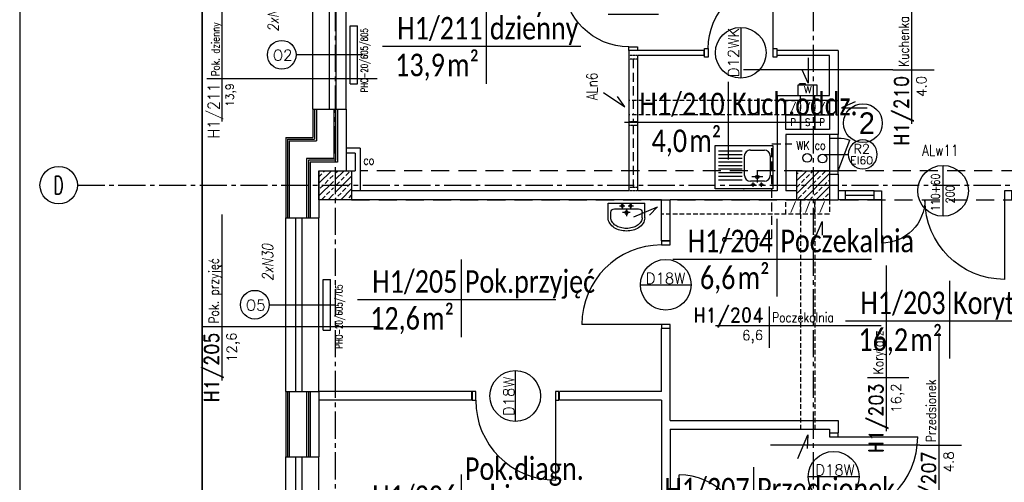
# Model space of a CAD drawing. Header units: millimetres. Extents: x 22487 to 25263, y -970 to 2939.
# Tile 3 of 11: x 22487 to 23847, y 281 to 919. Entities that reach past the tile are written whole.
import ezdxf
from ezdxf.enums import TextEntityAlignment as Align

# ---------------------------------------------------------------- set-up
doc = ezdxf.new("R2010")
doc.units = ezdxf.units.MM
for name, pattern in [('CENTER2', [1.125, 0.75, -0.125, 0.125, -0.125]), ('DASHED', [0.75, 0.5, -0.25]), ('HIDDEN', [0.375, 0.25, -0.125]), ('HIDDEN2', [0.1875, 0.125, -0.0625])]:
    doc.linetypes.add(name, pattern=pattern)
for name, color, linetype, lineweight in [('__zakres', 10, 'Continuous', 35), ('szachty tabelki', 251, 'Continuous', 30), ('ŚCIANY_STARE', 250, 'Continuous', 25)]:
    doc.layers.add(name, color=color, linetype=linetype, lineweight=lineweight)
for name, color, linetype in [('_A_metki', 19, 'Continuous'), ('ddkanpodstropem', 3, 'HIDDEN2'), ('DOCIEPLENIE', 8, 'Continuous'), ('DRZWIOPIS', 250, 'Continuous'), ('GRAWITACJE', 1, 'HIDDEN2'), ('KRESKOWANIE', 251, 'Continuous'), ('ML-grzejniki', 3, 'Continuous'), ('ML-opis grzejniki', 1, 'Continuous'), ('NAZWY_POM_ARCHITEKTURA', 7, 'Continuous'), ('OKNA', 250, 'Continuous'), ('okna wywietrzaki', 250, 'Continuous'), ('OKNA_OPIS', 7, 'Continuous'), ('OSIE', 1, 'CENTER2'), ('PODCIAGI', 251, 'DASHED'), ('s-piony c.o', 1, 'Continuous'), ('SANITARNE', 3, 'Continuous'), ('SCIANY_WEWNETRZNE', 5, 'Continuous'), ('SCIANY_ZEWNĘTRZNE', 5, 'Continuous'), ('SLUPY', 250, 'Continuous'), ('SLUSARKA', 7, 'Continuous'), ('SLUSARKA_OPIS', 7, 'Continuous'), ('STOLDRZWI', 7, 'Continuous'), ('TABELKA', 7, 'Continuous'), ('TEKST', 6, 'Continuous'), ('wentylatorki', 3, 'Continuous'), ('WODKAN', 3, 'Continuous')]:
    doc.layers.add(name, color=color, linetype=linetype)
doc.styles.add('MM', font='calibri.ttf', dxfattribs={"width": 0.6, "height": 15})
doc.styles.add('ROMAND', font='romand', dxfattribs={"height": 20})
doc.styles.add('ROMANS', font='ROMANS.shx', dxfattribs={"width": 0.6})
doc.linetypes.add('BATTING', pattern='A,0.0001,-0.1,[134,ltypeshp.shx,S=0.1,R=0,X=-0.1,Y=0],-0.2,[134,ltypeshp.shx,S=0.1,R=180,X=0.1,Y=0],-0.1', length=0.4001)
doc.linetypes.add('OGRODZENIE1', pattern='A,0.25,-0.1,[133,ltypeshp.shx,S=0.1,R=0,X=-0.1,Y=0],-0.1,1', length=1.45)
doc.linetypes.add('ZIGZAG', pattern='A,0.0001,-0.2,[131,ltypeshp.shx,S=0.2,R=0,X=-0.2,Y=0],-0.4,[131,ltypeshp.shx,S=0.2,R=180,X=0.2,Y=0],-0.2', length=0.8001)

# ---------------------------------------------------------------- blocks, each defined once
blk = doc.blocks.new('OKNO_SCIANA_1X1')
for p, q in [((0.5, 1.5), (0.5, -0.5)), ((0, 1), (1, 1)), ((0, 0.7), (1, 0.7)), ((0, 0.5), (1, 0.5)), ((0, 0), (1, 0))]:
    blk.add_line(p, q)
blk = doc.blocks.new('DRZWI_D18W_110')
for p, q in [((5, 12), (5, 122)), ((60, 40.8), (60, -28.8))]:
    blk.add_line(p, q)
for points in [[(0, 0), (5, 0), (5, 12), (0, 12)], [(115, 0), (120, 0), (120, 12), (115, 12)]]:
    blk.add_lwpolyline(points, close=True)
blk.add_arc((5, 12), 110, 0, 90)
blk = doc.blocks.new('NR_POMIESZCZENIA')
for p, q in [((0, 33.1), (0, -38.5)), ((-92.9, 0), (193.2, 0))]:
    blk.add_line(p, q)
at = {"style": 'ROMAND', "width": 0.9}
blk.add_attdef('205', text='', height=25, dxfattribs=at).set_placement((-10.2, 5.6), align=Align.RIGHT)
at = {"style": 'ROMANS', "width": 0.8}
for tag, p, height in [('SEKRETARIAT', (17.4, 5.6), 17), ('TERAKOTA', (16.1, -24.6), 12.5), ('FARBA', (17.6, -44.3), 12.5), ('SUFIT', (18.1, -63.8), 12.5)]:
    blk.add_attdef(tag, p, '', height=height, dxfattribs=at)
at = {"style": 'ROMANS'}
blk.add_attdef('25.50', text='', height=17, rotation=0.9, dxfattribs=at).set_placement((-10.3, -24.7), align=Align.RIGHT)
blk = doc.blocks.new('umywalka_50')
for p, q in [((25.2, 0), (-25.2, 0)), ((-25.2, -20), (-25.2, 0)), ((25.2, -20), (25.2, 0)), ((-21.6, -20), (-21.6, -12.5)), ((16.6, -7.5), (-16.6, -7.5)), ((-2.2, -3.6), (-9.5, -3.6)), ((-5.8, -0.5), (-5.8, -6.5)), ((-5.3, -12.8), (5.4, -12.8)), ((0, -7.7), (0, -17.6)), ((9.4, -3.6), (2.3, -3.6)), ((5.8, -0.5), (5.8, -6.5)), ((21.6, -20), (21.6, -12.5))]:
    blk.add_line(p, q)
for centre, radius in [((-5.8, -3.6), 1.76), ((0, -12.8), 2.4), ((5.8, -3.6), 1.76)]:
    blk.add_circle(centre, radius)
for centre, radius, start, end in [((-16.6, -12.5), 5, 90, 180), ((16.6, -12.5), 5, 0, 90), ((-11.1, -20), 14.1, 180, 212.8258), ((-11.1, -20), 10.5, 180, 212.8258), ((-5.8, -16.6), 16.8, 212.8258, 237.2956), ((5.8, -16.6), 16.8, 302.7044, 327.1742), ((11.1, -20), 10.5, 327.1742, 0), ((11.1, -20), 14.1, 327.1742, 0), ((-5.8, -16.6), 20.4, 212.8258, 237.2956), ((-2.3, -11.1), 26.9, 237.2956, 255.1061), ((-2.3, -11.1), 23.3, 237.2956, 255.1061), ((0, -2.5), 35.8, 255.1061, 270), ((0, -2.5), 32.2, 255.1061, 270), ((0, -2.5), 32.2, 270, 284.8939), ((0, -2.5), 35.8, 270, 284.8939), ((2.3, -11.1), 23.3, 284.8939, 302.7044), ((2.3, -11.1), 26.9, 284.8939, 302.7044), ((5.8, -16.6), 20.4, 302.7044, 327.1742)]:
    blk.add_arc(centre, radius, start, end)
blk = doc.blocks.new('DRZWI_D11W_90')
for p, q in [((5, 12), (5, 102)), ((50, 40.8), (50, -28.8))]:
    blk.add_line(p, q)
for points in [[(0, 0), (5, 0), (5, 12), (0, 12)], [(95, 0), (100, 0), (100, 12), (95, 12)]]:
    blk.add_lwpolyline(points, close=True)
blk.add_arc((5, 12), 90, 0, 90)
blk = doc.blocks.new('ZLEWOZMYWAK_80_1K')
for p, q in [((-40, 0), (40, 0)), ((-40, -60), (-40, 0)), ((40, 0), (40, -60)), ((-28.2, -10.4), (-8.8, -10.4)), ((-20.7, -5.7), (-28, -5.7)), ((-24.3, -2.6), (-24.3, -8.5)), ((-18.5, -8.8), (-18.5, -23.8)), ((-9.1, -5.7), (-16.2, -5.7)), ((-12.7, -2.6), (-12.7, -8.5)), ((2.3, -11.9), (35.3, -11.9)), ((-36.2, -45.4), (-36.2, -18.4)), ((-26, -16.3), (-11, -16.3)), ((-0.8, -18.4), (-0.8, -45.4)), ((2.3, -16.9), (35.3, -16.9)), ((2.3, -21.9), (35.3, -21.9)), ((2.3, -26.9), (35.3, -26.9)), ((2.3, -31.9), (35.3, -31.9)), ((2.3, -36.9), (35.3, -36.9)), ((-8.8, -53.4), (-28.2, -53.4)), ((2.3, -41.9), (35.3, -41.9)), ((2.3, -46.9), (35.3, -46.9)), ((2.3, -51.9), (35.3, -51.9)), ((40, -60), (-40, -60))]:
    blk.add_line(p, q)
for centre, radius in [((-24.3, -5.7), 1.76), ((-12.7, -5.7), 1.76), ((-18.5, -16.3), 2.5)]:
    blk.add_circle(centre, radius)
for centre, start, end in [((-28.2, -18.4), 90, 180), ((-8.8, -18.4), 0, 90), ((-28.2, -45.4), 180, 270), ((-8.8, -45.4), 270, 0)]:
    blk.add_arc(centre, 8, start, end)
blk.add_point((0, 0))
blk = doc.blocks.new('R2')
at = {"layer": 'DRZWIOPIS'}
blk.add_circle((-27.5, -34.1), 20, dxfattribs=at)
at = {"layer": 'STOLDRZWI'}
for p, q in [((-27.5, 19.8), (-27.5, -14.1)), ((-50, 12), (-50, 0)), ((-5, 0), (-47, -16.1)), ((-5, 12), (-5, 0))]:
    blk.add_line(p, q, dxfattribs=at)
blk.add_lwpolyline([(-55, 12), (0, 12), (0, 0), (-55, 0)], close=True, dxfattribs=at)
blk.add_arc((-5, 0), 45, 179.9982, 200.9717, dxfattribs=at)
at = {"style": 'ROMANS', "flags": 1}
blk.add_attdef('OPIS', (-27.5, -14.1), '', height=10, dxfattribs=at)
at = {"layer": 'DRZWIOPIS', "style": 'ROMAND'}
blk.add_attdef('SYMBOL', text='', height=13, dxfattribs=at).set_placement((-29, -33.7, -2.7), align=Align.MIDDLE)
blk = doc.blocks.new('DP170')
for p, q in [((12, 180), (72, 180)), ((34.8, 95), (-34.8, 95)), ((12, 10), (122, 10))]:
    blk.add_line(p, q)
for points in [[(0, 190), (0, 180), (12, 180), (12, 190)], [(0, 0), (0, 10), (12, 10), (12, 0)]]:
    blk.add_lwpolyline(points, close=True)
for centre, radius, start, end in [((12, 180), 60, 270, 0), ((12, 10), 110, 0.0018, 90.0018)]:
    blk.add_arc(centre, radius, start, end)
blk = doc.blocks.new('SZACHT_SUFIT')
at = {"linetype": 'HIDDEN', "ltscale": 26.5}
for p, q in [((0, 0), (0, 20)), ((0, 20), (20, 20)), ((20, 20), (20, 0)), ((20, 0), (0, 0))]:
    blk.add_line(p, q, dxfattribs=at)
at = {"style": 'ROMANS', "width": 0.8}
blk.add_attdef('5', text='', height=10, dxfattribs=at).set_placement((10, 9.9), align=Align.MIDDLE)
blk = doc.blocks.new('SZACHT')
for p, q in [((0, 0), (0, 20)), ((0, 20), (20, 20)), ((20, 20), (20, 0)), ((20, 0), (0, 0))]:
    blk.add_line(p, q)
at = {"style": 'ROMANS', "width": 0.8}
blk.add_attdef('5', text='', height=10, dxfattribs=at).set_placement((10, 9.9), align=Align.MIDDLE)
blk = doc.blocks.new('A$C4D6E149D')
at = {"layer": 'wentylatorki', "linetype": 'Continuous'}
for p, q in [((16, 2), (16, 0)), ((16, 0), (24, 0)), ((24, 2), (24, 0))]:
    blk.add_line(p, q, dxfattribs=at)
blk.add_lwpolyline([(0, 2), (26.5, 2), (26.5, 16), (0, 16)], close=True, dxfattribs=at)
blk = doc.blocks.new('*U1771')
at = {"layer": '_A_metki', "color": 1}
for points in [[(50, 21.37), (50, -20)], [(-5.26, 0), (100.46, 0)]]:
    blk.add_lwpolyline(points, dxfattribs=at)
at = {"layer": '_A_metki', "insert": (46.18, -4), "char_height": 12, "width": 19.7618, "attachment_point": 3, "line_spacing_factor": 0.8, "style": 'MM'}
blk.add_mtext('{\\W0.8;m²}', dxfattribs=at)
at = {"layer": '_A_metki', "style": 'MM', "width": 0.8}
for tag, p in [('NAZWA 1', (52, 15)), ('NAZWA 2', (52, 0))]:
    blk.add_attdef(tag, text='', height=12, dxfattribs=at).set_placement(p, align=Align.BOTTOM_LEFT)
for tag, p in [('nr pom.', (48, 0)), ('POW', (24.18, -21.08))]:
    blk.add_attdef(tag, text='', height=12, dxfattribs=at).set_placement(p, align=Align.BOTTOM_RIGHT)
blk.add_attdef('POW.', text='', height=12, dxfattribs=at).set_placement((28, -4), align=Align.TOP_RIGHT)
at = {"layer": '_A_metki', "style": 'MM', "oblique": 15, "width": 0.8}
blk.add_attdef('posadzka', text='', height=12, dxfattribs=at).set_placement((52, -4), align=Align.TOP_LEFT)
blk = doc.blocks.new('*U1772')
at = {"layer": '_A_metki', "color": 1}
for points in [[(50, 21.37), (50, -20)], [(-5.26, 0), (100.46, 0)]]:
    blk.add_lwpolyline(points, dxfattribs=at)
at = {"layer": '_A_metki', "insert": (46.18, -4), "char_height": 12, "width": 19.7618, "attachment_point": 3, "line_spacing_factor": 0.8, "style": 'MM'}
blk.add_mtext('{\\W0.8;m²}', dxfattribs=at)
at = {"layer": '_A_metki', "style": 'MM', "width": 0.8}
for tag, p in [('NAZWA 1', (52, 15)), ('NAZWA 2', (52, 0))]:
    blk.add_attdef(tag, text='', height=12, dxfattribs=at).set_placement(p, align=Align.BOTTOM_LEFT)
for tag, p in [('nr pom.', (48, 0)), ('POW', (24.18, -21.08))]:
    blk.add_attdef(tag, text='', height=12, dxfattribs=at).set_placement(p, align=Align.BOTTOM_RIGHT)
blk.add_attdef('POW.', text='', height=12, dxfattribs=at).set_placement((28, -4), align=Align.TOP_RIGHT)
at = {"layer": '_A_metki', "style": 'MM', "oblique": 15, "width": 0.8}
blk.add_attdef('posadzka', text='', height=12, dxfattribs=at).set_placement((52, -4), align=Align.TOP_LEFT)

msp = doc.modelspace()

# ---------------------------------------------------------------- hatches: boundary and pattern name
at = {"layer": 'KRESKOWANIE'}
h = msp.add_hatch(dxfattribs=at)
h.set_pattern_fill('BRASS', color=256, scale=50, angle=45, style=0)
h.set_pattern_definition([(45, (22705.294, -721.09), (-8.83883, 8.83883), []), (45, (22700.875, -716.67), (-8.83883, 8.83883), [6.25, -3.125])])
h.paths.add_polyline_path([(22920.2, 710.7), (22900.2, 710.7), (22900.2, 690.7), (22920.2, 690.7)])
h.paths.add_polyline_path([(22945.2, 710.7), (22922.7, 710.7), (22922.7, 690.7), (22945.2, 690.7)])
h.paths.add_polyline_path([(22945.2, 690.7), (22922.7, 690.7), (22922.7, 670.7), (22945.2, 670.7)])
h.paths.add_polyline_path([(22920.2, 690.7), (22900.2, 690.7), (22900.2, 670.7), (22920.2, 670.7)])
h = msp.add_hatch(dxfattribs=at)
h.set_pattern_fill('BRASS', color=256, scale=50, angle=45, style=0)
h.set_pattern_definition([(45, (40101.712, -1800.323), (-8.838835, 8.838835), []), (45, (40097.292, -1795.904), (-8.838835, 8.838835), [6.25, -3.125])])
h.paths.add_polyline_path([(23582.7, 710.7), (23560.2, 710.7), (23560.2, 690.7), (23582.7, 690.7)])
h.paths.add_polyline_path([(23605.2, 690.7), (23605.2, 710.7), (23582.7, 710.7), (23582.7, 690.7)])
h.paths.add_polyline_path([(23605.2, 670.7), (23605.2, 690.7), (23582.7, 690.7), (23582.7, 670.7)])
h.paths.add_polyline_path([(23582.7, 690.7), (23560.2, 690.7), (23560.2, 670.7), (23582.7, 670.7)])

# ---------------------------------------------------------------- linework, layer by layer
at = {"layer": '__zakres', "linetype": 'OGRODZENIE1', "ltscale": 40}
msp.add_lwpolyline([(22738.8, 2815), (23959.9, 2815), (23952.7, 1745.2), (24427.5, 1745.2), (24429.1, 1125.4), (24617.7, 1125.4), (24617.7, 807.2), (24473.7, 807.2), (24473.7, 551), (24850.4, 551), (24850.4, -716.4), (22738.8, -717.3), (22738.8, 2815)], dxfattribs=at)
at = {"layer": 'ddkanpodstropem', "ltscale": 100}
for p, q in [((23525.5, 617), (23525.5, 747.8)), ((23525.5, 747.8), (23553.5, 747.8)), ((23458.6, 617), (23525.5, 617))]:
    msp.add_line(p, q, dxfattribs=at)
msp.add_lwpolyline([(23457.6, 615.5, 1), (23462.6, 615.5, 1)], format="xyb", close=True, dxfattribs=at)
at = {"layer": 'DOCIEPLENIE', "linetype": 'BATTING', "ltscale": 0.2}
for p, q in [((22891.6, 795.7), (22891.6, 756.7)), ((22920.6, 795.7), (22920.6, 727.7)), ((22925.6, 795.7), (22925.6, 722.7)), ((22854.2, 756.7), (22891.6, 756.7)), ((22854.2, 756.7), (22854.2, 645.7)), ((22920.6, 727.7), (22883.1, 727.7)), ((22883.1, 727.7), (22883.1, 645.7)), ((22925.6, 722.7), (22888.1, 722.7)), ((22888.1, 722.7), (22888.1, 645.7)), ((22854.2, 405.7), (22854.2, 315.7)), ((22883.1, 405.7), (22883.1, 315.7)), ((22888.1, 405.7), (22888.1, 315.7))]:
    msp.add_line(p, q, dxfattribs=at)
at = {"layer": 'DOCIEPLENIE', "linetype": 'ZIGZAG', "ltscale": 5}
for p, q in [((22894.1, 795.7), (22894.1, 754.2)), ((22923.1, 795.7), (22923.1, 725.2)), ((22856.6, 754.2), (22894.1, 754.2)), ((22856.6, 754.2), (22856.6, 645.7)), ((22923.1, 725.2), (22885.6, 725.2)), ((22885.6, 725.2), (22885.6, 645.7)), ((22856.6, 405.7), (22856.6, 315.7)), ((22885.6, 405.7), (22885.6, 315.7))]:
    msp.add_line(p, q, dxfattribs=at)
at = {"layer": 'DRZWIOPIS'}
for centre in [(23482.7, 873.5), (23379.1, 553.2), (23171.3, 399.7), (23611.1, 288.2)]:
    msp.add_circle(centre, 35, dxfattribs=at)
at = {"layer": 'GRAWITACJE', "color": 3, "linetype": 'Continuous'}
for p, q in [((23575.8, 866.7), (23575.8, 831.3)), ((23575.8, 831.3), (23567.8, 850.1)), ((23293.3, 818.5), (23322.7, 798.8)), ((23322.7, 798.8), (23312.5, 812.9)), ((23640.9, 805.9), (23622, 797.4)), ((23622, 797.4), (23657.4, 797.4)), ((23335.1, 646.8), (23367.6, 661)), ((23367.6, 661), (23356.6, 649.3)), ((23581.6, 607.7), (23595, 640.5)), ((23595, 640.5), (23595.1, 621.6)), ((23561.6, 313.4), (23575.4, 346)), ((23575.4, 346), (23574.5, 327.1))]:
    msp.add_line(p, q, dxfattribs=at)
at = {"layer": 'GRAWITACJE', "linetype": 'HIDDEN2', "ltscale": 50}
for p, q in [((23545.2, 807.7), (23328.2, 807.7)), ((23545.2, 807.7), (23533.2, 807.7)), ((23565.2, 807.7), (23565.2, 814.7)), ((23585.1, 807.7), (23585.1, 814.7)), ((23605, 807.7), (23617.2, 807.7)), ((23545.2, 787.7), (23328.2, 787.7)), ((23545.2, 787.7), (23328.2, 787.7)), ((23605.2, 787.7), (23617.2, 787.7)), ((23373.2, 670.7), (23385.2, 670.7)), ((23545.2, 650.7), (23373.2, 650.7)), ((23565.2, 650.7), (23565.2, 353.7)), ((23585.2, 650.7), (23585.2, 353.7))]:
    msp.add_line(p, q, dxfattribs=at)
at = {"layer": 'GRAWITACJE', "linetype": 'Continuous', "ltscale": 50}
for points in [[(23545.2, 787.7), (23565.2, 787.7), (23565.2, 767.7), (23545.2, 767.7)], [(23565.2, 787.7), (23585.2, 787.7), (23585.2, 767.7), (23565.2, 767.7)], [(23585.2, 787.7), (23605.2, 787.7), (23605.2, 767.7), (23585.2, 767.7)]]:
    msp.add_lwpolyline(points, close=True, dxfattribs=at)
at = {"layer": 'ML-grzejniki', "ltscale": 50}
for p, q in [((22943.4, 910.7), (22953.4, 910.7)), ((22943.4, 830.7), (22943.4, 910.7)), ((22953.4, 830.7), (22953.4, 910.7)), ((22943.4, 830.7), (22953.4, 830.7)), ((22905.9, 560.7), (22915.9, 560.7)), ((22905.9, 490.7), (22905.9, 560.7)), ((22915.9, 490.7), (22915.9, 560.7)), ((22905.9, 490.7), (22915.9, 490.7))]:
    msp.add_line(p, q, dxfattribs=at)
at = {"layer": 'NAZWY_POM_ARCHITEKTURA'}
for p, q in [((23692.7, 849.9), (23486.7, 849.9)), ((22745.6, 838), (22980.7, 838)), ((22745.6, 495.6), (22980.7, 495.6)), ((23730.3, 331.7), (23523.8, 331.7))]:
    msp.add_line(p, q, dxfattribs=at)
at = {"layer": 'OKNA_OPIS', "linetype": 'Continuous'}
for centre in [(22848.8, 870.7), (22811.6, 525.7)]:
    msp.add_circle(centre, 19.8, dxfattribs=at)
at = {"layer": 'OSIE', "ltscale": 50}
for p, q in [((22922.7, 2853.2), (22922.7, -860.4)), ((23582.7, 2853.2), (23582.7, -842.5)), ((22566.8, 690.7), (24759.8, 690.7))]:
    msp.add_line(p, q, dxfattribs=at)
at = {"layer": 'PODCIAGI', "ltscale": 50}
for p, q in [((24580.2, 710.7), (22957.2, 710.7)), ((22945.2, 670.7), (24580.2, 670.7))]:
    msp.add_line(p, q, dxfattribs=at)
at = {"layer": 'SCIANY_WEWNETRZNE', "ltscale": 50}
for p, q in [((22957.2, 741.7), (22937.7, 741.7)), ((22950.2, 734.7), (22937.7, 734.7))]:
    msp.add_line(p, q, dxfattribs=at)
at = {"layer": 'SCIANY_WEWNETRZNE'}
for p, q in [((22950.2, 734.7), (22950.2, 710.7)), ((22957.2, 741.7), (22957.2, 682.7)), ((22945.2, 710.7), (22950.2, 710.7))]:
    msp.add_line(p, q, dxfattribs=at)
at = {"layer": 'SCIANY_ZEWNĘTRZNE'}
for p, q in [((22891.6, 795.7), (22937.6, 795.7)), ((22891.7, 795.7), (22937.7, 795.7)), ((22896.6, 795.7), (22896.6, 751.7)), ((22937.7, 795.7), (22937.7, 710.7)), ((22859.1, 751.7), (22896.6, 751.7)), ((22859.1, 751.7), (22859.1, 645.7)), ((22900.2, 710.7), (22900.2, 645.7)), ((22854.2, 645.7), (22900.2, 645.7)), ((22854.2, 405.7), (22900.2, 405.7)), ((22859.2, 405.7), (22859.2, 315.7)), ((22900.2, 405.7), (22900.2, 360.7)), ((22900.2, 360.7), (22900.2, 315.7)), ((22854.2, 315.7), (22900.2, 315.7))]:
    msp.add_line(p, q, dxfattribs=at)
at = {"layer": 'SLUPY'}
for points in [[(22900.2, 710.7), (22945.2, 710.7), (22945.2, 670.7), (22900.2, 670.7)], [(23560.2, 710.7), (23605.2, 710.7), (23605.2, 670.7), (23560.2, 670.7)], [(23560.2, 710.7), (23605.2, 710.7), (23605.2, 670.7), (23560.2, 670.7)]]:
    msp.add_lwpolyline(points, close=True, dxfattribs=at)
at = {"layer": 'SLUSARKA', "ltscale": 50}
for p, q in [((23667.2, 682.7), (23617.2, 682.7)), ((23627.2, 682.7), (23627.2, 670.7)), ((23667.2, 670.7), (23617.2, 670.7)), ((23627.2, 676.7), (23667.2, 676.7))]:
    msp.add_line(p, q, dxfattribs=at)
at = {"layer": 'SLUSARKA_OPIS', "ltscale": 50}
msp.add_circle((23762.2, 682.9), 35, dxfattribs=at)
at = {"layer": 'STOLDRZWI', "linetype": 'HIDDEN'}
for p, q in [((23340.2, 869.7), (23328.2, 869.7)), ((23340.2, 864.7), (23328.2, 864.7)), ((23328.2, 778.7), (23340.2, 778.7)), ((23328.2, 773.7), (23340.2, 773.7)), ((23340.2, 687.7), (23328.2, 687.7)), ((23340.2, 682.7), (23328.2, 682.7))]:
    msp.add_line(p, q, dxfattribs=at)
at = {"layer": 'STOLDRZWI', "linetype": 'HIDDEN', "ltscale": 50}
for p, q in [((23334.2, 864.7), (23334.2, 787.2)), ((23334.2, 782.2), (23334.2, 778.7)), ((23334.2, 773.7), (23334.2, 687.7))]:
    msp.add_line(p, q, dxfattribs=at)
at = {"layer": 'szachty tabelki', "ltscale": 25}
msp.add_circle((23651.5, 776.3), 26.8, dxfattribs=at)
at = {"layer": 'TABELKA', "ltscale": 25}
msp.add_line((22486.8, 2938.7), (22486.8, -970.2), dxfattribs=at)
at = {"layer": 'TEKST'}
msp.add_circle((22540.7, 690.7), 25.9, dxfattribs=at)
at = {"layer": 'WODKAN'}
for centre in [(23574.6, 728.3), (23595.8, 727.4)]:
    msp.add_circle(centre, 6, dxfattribs=at)
at = {"layer": 'ŚCIANY_STARE'}
for p, q in [((23432.2, 876.7), (23328.2, 876.7)), ((23328.2, 876.7), (23328.2, 682.7)), ((23430.2, 876.7), (23340.2, 876.7)), ((23432.2, 869.7), (23432.2, 876.7)), ((23533.2, 869.7), (23533.2, 876.7)), ((23617.2, 876.7), (23533.2, 876.7)), ((23617.2, 876.7), (23617.2, 767.7)), ((23432.2, 869.7), (23340.2, 869.7)), ((23340.2, 869.7), (23340.2, 682.7)), ((23605.2, 869.7), (23533.2, 869.7)), ((23605.2, 814.7), (23605.2, 869.7)), ((23533.2, 814.7), (23533.2, 682.7)), ((23533.2, 814.7), (23605.2, 814.7)), ((23605.2, 807.7), (23545.2, 807.7)), ((23545.2, 767.7), (23545.2, 807.7)), ((23605.2, 807.7), (23605.2, 767.7)), ((23617.2, 767.7), (23617.2, 760.7)), ((23617.2, 760.7), (23545.2, 760.7)), ((23545.2, 760.7), (23545.2, 682.7)), ((23617.2, 705.7), (23617.2, 670.7)), ((23328.2, 682.7), (22945.2, 682.7)), ((23533.2, 682.7), (23340.2, 682.7)), ((23560.2, 682.7), (23545.2, 682.7)), ((23373.2, 670.7), (22945.2, 670.7)), ((23373.2, 613.7), (23373.2, 670.7)), ((23385.2, 613.7), (23385.2, 670.7)), ((23560.2, 670.7), (23385.2, 670.7)), ((23560.2, 670.7), (23545.2, 670.7)), ((23605.2, 670.7), (23617.2, 670.7)), ((23385.2, 613.7), (23373.2, 613.7)), ((23385.2, 492.7), (23373.2, 492.7)), ((23373.2, 405.7), (23373.2, 492.7)), ((23385.2, 365.7), (23385.2, 492.7)), ((23111.2, 405.7), (22900.2, 405.7)), ((23111.2, 393.7), (23111.2, 405.7)), ((23373.2, 405.7), (23232.2, 405.7)), ((23232.2, 393.7), (23232.2, 405.7)), ((23111.2, 393.7), (22900.2, 393.7)), ((23373.2, 393.7), (23232.2, 393.7)), ((23373.2, 393.7), (23373.2, 222.7)), ((23385.2, 365.7), (23617.2, 365.7)), ((23385.2, 353.7), (23605.2, 353.7)), ((23385.2, 353.7), (23385.2, 200.7)), ((23605.2, 353.7), (23605.2, 348.7)), ((23617.2, 365.7), (23617.2, 348.7)), ((23605.2, 348.7), (23617.2, 348.7))]:
    msp.add_line(p, q, dxfattribs=at)
at = {"layer": 'ŚCIANY_STARE', "linetype": 'Continuous'}
msp.add_line((23605.2, 767.7), (23545.2, 767.7), dxfattribs=at)

# ---------------------------------------------------------------- block references
at = {"layer": '_A_metki'}
ref = msp.add_blockref('*U1772', (23001.5, 882.5), dxfattribs=dict(at, xscale=2.592, yscale=2.592, zscale=2.592))
ref.add_attrib('NAZWA 2', 'dzienny', dxfattribs={"height": 31.1, "style": 'MM', "width": 0.8}).set_placement((23136.3, 882.5), align=Align.BOTTOM_LEFT)
ref.add_attrib('NAZWA 1', 'Pobyt', dxfattribs={"height": 31.1, "style": 'MM', "width": 0.8}).set_placement((23136.3, 921.4), align=Align.BOTTOM_LEFT)
ref.add_attrib('nr pom.', 'H1/211', dxfattribs={"height": 31.1, "style": 'MM', "width": 0.8}).set_placement((23126, 882.5), align=Align.BOTTOM_RIGHT)
ref.add_attrib('POW.', '13,9', dxfattribs={"height": 31.1, "style": 'MM', "width": 0.8}).set_placement((23074.1, 872.2), align=Align.TOP_RIGHT)
ref = msp.add_blockref('*U1772', (23336, 777.9), dxfattribs=dict(at, xscale=2.592, yscale=2.592, zscale=2.592))
ref.add_attrib('NAZWA 2', 'Kuch.oddz.', dxfattribs={"height": 31.1, "style": 'MM', "width": 0.8}).set_placement((23470.8, 777.9), align=Align.BOTTOM_LEFT)
ref.add_attrib('nr pom.', 'H1/210', dxfattribs={"height": 31.1, "style": 'MM', "width": 0.8}).set_placement((23460.5, 777.9), align=Align.BOTTOM_RIGHT)
ref.add_attrib('POW.', '4,0', dxfattribs={"height": 31.1, "style": 'MM', "width": 0.8}).set_placement((23408.6, 767.5), align=Align.TOP_RIGHT)
ref = msp.add_blockref('*U1771', (23402.8, 588.8), dxfattribs=dict(at, xscale=2.592, yscale=2.592, zscale=2.592))
ref.add_attrib('NAZWA 2', 'Poczekalnia', dxfattribs={"height": 31.104, "style": 'MM', "width": 0.8}).set_placement((23537.6, 588.8), align=Align.BOTTOM_LEFT)
ref.add_attrib('nr pom.', 'H1/204', dxfattribs={"height": 31.1, "style": 'MM', "width": 0.8}).set_placement((23527.2, 588.8), align=Align.BOTTOM_RIGHT)
ref.add_attrib('POW.', '6,6', dxfattribs={"height": 31.1, "style": 'MM', "width": 0.8}).set_placement((23475.4, 578.4), align=Align.TOP_RIGHT)
ref = msp.add_blockref('*U1771', (22967, 532.8), dxfattribs=dict(at, xscale=2.592, yscale=2.592, zscale=2.592))
ref.add_attrib('NAZWA 2', 'Pok.przyjęć', dxfattribs={"height": 31.104, "style": 'MM', "width": 0.8}).set_placement((23101.8, 532.8), align=Align.BOTTOM_LEFT)
ref.add_attrib('nr pom.', 'H1/205', dxfattribs={"height": 31.1, "style": 'MM', "width": 0.8}).set_placement((23091.4, 532.8), align=Align.BOTTOM_RIGHT)
ref.add_attrib('POW.', '12,6', dxfattribs={"height": 31.1, "style": 'MM', "width": 0.8}).set_placement((23039.6, 522.4), align=Align.TOP_RIGHT)
ref = msp.add_blockref('*U1771', (23641.3, 503.4), dxfattribs=dict(at, xscale=2.592, yscale=2.592, zscale=2.592))
ref.add_attrib('NAZWA 2', 'Korytarz', dxfattribs={"height": 31.1, "style": 'MM', "width": 0.8}).set_placement((23776.1, 503.4), align=Align.BOTTOM_LEFT)
ref.add_attrib('nr pom.', 'H1/203', dxfattribs={"height": 31.1, "style": 'MM', "width": 0.8}).set_placement((23765.7, 503.4), align=Align.BOTTOM_RIGHT)
ref.add_attrib('POW.', '16,2', dxfattribs={"height": 31.1, "style": 'MM', "width": 0.8}).set_placement((23713.9, 493), align=Align.TOP_RIGHT)
ref = msp.add_blockref('*U1771', (22967, 235.7), dxfattribs=dict(at, xscale=2.592, yscale=2.592, zscale=2.592))
ref.add_attrib('NAZWA 2', 'zabiegowy', dxfattribs={"height": 31.1, "style": 'MM', "width": 0.8}).set_placement((23101.8, 235.7), align=Align.BOTTOM_LEFT)
ref.add_attrib('NAZWA 1', 'Pok.diagn.', dxfattribs={"height": 31.1, "style": 'MM', "width": 0.8}).set_placement((23101.8, 274.5), align=Align.BOTTOM_LEFT)
ref.add_attrib('nr pom.', 'H1/206', dxfattribs={"height": 31.1, "style": 'MM', "width": 0.8}).set_placement((23091.4, 235.7), align=Align.BOTTOM_RIGHT)
ref.add_attrib('POW.', '15,8', dxfattribs={"height": 31.1, "style": 'MM', "width": 0.8}).set_placement((23039.6, 225.3), align=Align.TOP_RIGHT)
ref = msp.add_blockref('*U1771', (23370.6, 246.2), dxfattribs=dict(at, xscale=2.592, yscale=2.592, zscale=2.592))
ref.add_attrib('NAZWA 2', 'Przedsionek', dxfattribs={"height": 31.104, "style": 'MM', "width": 0.8}).set_placement((23505.4, 246.2), align=Align.BOTTOM_LEFT)
ref.add_attrib('nr pom.', 'H1/207', dxfattribs={"height": 31.1, "style": 'MM', "width": 0.8}).set_placement((23495, 246.2), align=Align.BOTTOM_RIGHT)
ref.add_attrib('POW.', '3,9', dxfattribs={"height": 31.1, "style": 'MM', "width": 0.8}).set_placement((23443.1, 235.8), align=Align.TOP_RIGHT)
at = {"layer": 'GRAWITACJE', "linetype": 'Continuous'}
for p in [(23545.2, 787.7), (23565.2, 787.7), (23585.2, 787.7)]:
    msp.add_blockref('SZACHT', p, dxfattribs=at).add_auto_attribs({'5': '/'})
at = {"layer": 'GRAWITACJE'}
for p in [(23545.2, 650.7), (23565.2, 650.7), (23585.2, 650.7)]:
    msp.add_blockref('SZACHT_SUFIT', p, dxfattribs=at).add_auto_attribs({'5': '/'})
at = {"layer": 'NAZWY_POM_ARCHITEKTURA'}
ref = msp.add_blockref('NR_POMIESZCZENIA', (23719.2, 849.9), dxfattribs=dict(at, xscale=0.8000000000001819, yscale=0.8000000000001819, zscale=0.8000000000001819, rotation=90))
ref.add_attrib('205', 'H1/210', dxfattribs={"layer": '0', "height": 20, "rotation": 90, "style": 'ROMAND', "width": 0.9}).set_placement((23714.7, 841.7), align=Align.RIGHT)
ref.add_attrib('25.50', '4.0', dxfattribs={"layer": '0', "height": 13.6, "rotation": 90.9, "style": 'ROMANS'}).set_placement((23739, 841.7), align=Align.RIGHT)
ref.add_attrib('SEKRETARIAT', 'Kuchenka oddziału', (23714.7, 853.9), dxfattribs={"layer": '0', "height": 13.6, "rotation": 90, "style": 'ROMANS', "width": 0.8})
ref = msp.add_blockref('NR_POMIESZCZENIA', (22766.3, 838), dxfattribs=dict(at, xscale=0.6400000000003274, yscale=0.6400000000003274, zscale=0.6400000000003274, rotation=90))
ref.add_attrib('205', 'H1/211', dxfattribs={"layer": '0', "height": 16, "rotation": 90, "style": 'ROMAND', "width": 0.9}).set_placement((22762.7, 831.5), align=Align.RIGHT)
ref.add_attrib('25.50', '13,9', dxfattribs={"layer": '0', "height": 10.88, "rotation": 90.9, "style": 'ROMANS'}).set_placement((22782.1, 831.4), align=Align.RIGHT)
ref.add_attrib('SEKRETARIAT', 'Pok. dzienny', (22762.7, 841.2), dxfattribs={"layer": '0', "height": 10.88, "rotation": 90, "style": 'ROMANS', "width": 0.8})
ref = msp.add_blockref('NR_POMIESZCZENIA', (22766.3, 495.6), dxfattribs=dict(at, xscale=0.8000000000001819, yscale=0.8000000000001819, zscale=0.8000000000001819, rotation=90))
ref.add_attrib('205', 'H1/205', dxfattribs={"layer": '0', "height": 20, "rotation": 90, "style": 'ROMAND', "width": 0.9}).set_placement((22761.8, 487.5), align=Align.RIGHT)
ref.add_attrib('25.50', '12,6', dxfattribs={"layer": '0', "height": 13.6, "rotation": 90.9, "style": 'ROMANS'}).set_placement((22786.1, 487.4), align=Align.RIGHT)
ref.add_attrib('SEKRETARIAT', 'Pok. przyjęć', (22761.8, 499.7), dxfattribs={"layer": '0', "height": 13.6, "rotation": 90, "style": 'ROMANS', "width": 0.8})
ref = msp.add_blockref('NR_POMIESZCZENIA', (23684.1, 425.4), dxfattribs=dict(at, xscale=0.8000000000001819, yscale=0.8000000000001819, zscale=0.8000000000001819, rotation=90))
ref.add_attrib('205', 'H1/203', dxfattribs={"layer": '0', "height": 20, "rotation": 90, "style": 'ROMAND', "width": 0.9}).set_placement((23679.5, 417.3), align=Align.RIGHT)
ref.add_attrib('25.50', '16,2', dxfattribs={"layer": '0', "height": 13.6, "rotation": 90.9, "style": 'ROMANS'}).set_placement((23703.9, 417.2), align=Align.RIGHT)
ref.add_attrib('SEKRETARIAT', 'Korytarz', (23679.5, 429.5), dxfattribs={"layer": '0', "height": 13.6, "rotation": 90, "style": 'ROMANS', "width": 0.8})
ref = msp.add_blockref('NR_POMIESZCZENIA', (23522, 496.9), dxfattribs=dict(at, xscale=0.8000000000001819, yscale=0.8000000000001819, zscale=0.8000000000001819))
ref.add_attrib('205', 'H1/204', dxfattribs={"layer": '0', "height": 20, "style": 'ROMAND', "width": 0.9}).set_placement((23513.8, 501.4), align=Align.RIGHT)
ref.add_attrib('25.50', '6,6', dxfattribs={"layer": '0', "height": 13.6, "rotation": 0.9, "style": 'ROMANS'}).set_placement((23513.8, 477.1), align=Align.RIGHT)
ref.add_attrib('SEKRETARIAT', 'Poczekalnia', (23526, 501.4), dxfattribs={"layer": '0', "height": 13.6, "style": 'ROMANS', "width": 0.8})
ref = msp.add_blockref('NR_POMIESZCZENIA', (23756.8, 331.7), dxfattribs=dict(at, xscale=0.7999999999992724, yscale=0.7999999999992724, zscale=0.7999999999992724, rotation=90))
ref.add_attrib('205', 'H1/207', dxfattribs={"layer": '0', "height": 20, "rotation": 90, "style": 'ROMAND', "width": 0.9}).set_placement((23752.3, 323.5), align=Align.RIGHT)
ref.add_attrib('25.50', '4.8', dxfattribs={"layer": '0', "height": 13.6, "rotation": 90.9, "style": 'ROMANS'}).set_placement((23776.6, 323.4), align=Align.RIGHT)
ref.add_attrib('SEKRETARIAT', 'Przedsionek', (23752.3, 335.7), dxfattribs={"layer": '0', "height": 13.6, "rotation": 90, "style": 'ROMANS', "width": 0.8})
at = {"layer": 'OKNA'}
for p, xscale, yscale, zscale, rotation in [((22891.7, 795.7), 149.9999999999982, -46.00000000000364, 149.9999999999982, 89.99999999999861), ((22900.2, 405.7), -239.9999999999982, -46, 239.9999999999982, 270.0000000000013), ((22900.2, 75.7), -239.9999999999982, -46, 239.9999999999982, 270.0000000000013)]:
    msp.add_blockref('OKNO_SCIANA_1X1', p, dxfattribs=dict(at, xscale=xscale, yscale=yscale, zscale=zscale, rotation=rotation))
at = {"layer": 'SANITARNE', "rotation": 180}
msp.add_blockref('ZLEWOZMYWAK_80_1K', (23487.2, 685.7), dxfattribs=at)
at = {"layer": 'SANITARNE', "xscale": -1}
msp.add_blockref('umywalka_50', (23324.9, 665.7), dxfattribs=at)
at = {"layer": 'SLUSARKA', "ltscale": 50, "extrusion": (0, 0, -1), "zscale": -1, "rotation": 270}
msp.add_blockref('DP170', (-23857.2, 682.7), dxfattribs=at)
at = {"layer": 'STOLDRZWI', "xscale": -1, "rotation": 89.99999999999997}
msp.add_blockref('DRZWI_D11W_90', (23340.2, 976.7), dxfattribs=at)
at = {"layer": 'STOLDRZWI', "xscale": -1}
msp.add_blockref('DRZWI_D11W_90', (23532.7, 867.3), dxfattribs=at)
at = {"layer": 'STOLDRZWI', "ltscale": 50}
ref = msp.add_blockref('R2', (23617.2, 705.7), dxfattribs=dict(at, xscale=-1, rotation=90.00000140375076))
ref.add_attrib('SYMBOL', 'R2', dxfattribs={"layer": 'DRZWIOPIS', "height": 13, "style": 'ROMAND'}).set_placement((23649.8, 740.8, -2.7), align=Align.MIDDLE)
at = {"layer": 'STOLDRZWI'}
for p, rotation in [((23385.2, 493.2), 90), ((23231.7, 405.7), 180), ((23605.2, 348.2), 270)]:
    msp.add_blockref('DRZWI_D18W_110', p, dxfattribs=dict(at, rotation=rotation))
msp.add_blockref('DRZWI_D11W_90', (23392.7, 188.7), dxfattribs=at)
at = {"layer": 'wentylatorki', "linetype": 'Continuous', "rotation": 180}
msp.add_blockref('A$C4D6E149D', (23588.1, 830.7), dxfattribs=at)

# ---------------------------------------------------------------- texts
at = {"layer": 'DRZWIOPIS', "style": 'ROMAND'}
msp.add_text('EI60', height=11, dxfattribs=at).set_placement((23633.9, 719.5))
for tag, p in [('D12WK', (23472.8, 873.8)), ('D18W', (23162.5, 399.3))]:
    msp.add_attdef(tag, text='', height=15, rotation=90, dxfattribs=at).set_placement(p, align=Align.MIDDLE_CENTER)
for p in [(23378.9, 562.1), (23613.1, 297.5)]:
    msp.add_attdef('D18W', text='', height=15, dxfattribs=at).set_placement(p, align=Align.MIDDLE_CENTER)
at = {"layer": 'GRAWITACJE', "linetype": 'Continuous', "ltscale": 50, "style": 'ROMANS', "width": 0.8}
for tag, p in [('P', (23555.2, 777.6)), ('S', (23575.2, 777.6)), ('P', (23595.2, 777.6))]:
    msp.add_attdef(tag, text='P', height=10, dxfattribs=at).set_placement(p, align=Align.MIDDLE)
at = {"layer": 'ML-opis grzejniki', "style": 'ROMANS', "width": 0.7}
for s, p in [('PHO-20/605/805', (22967.8, 818.8)), ('PHO-20/605/705', (22932.9, 465))]:
    msp.add_text(s, height=10, rotation=90, dxfattribs=at).set_placement(p)
at = {"layer": 'okna wywietrzaki', "style": 'ROMANS', "oblique": 10, "width": 0.8}
for p in [(22837, 902.5), (22829.2, 558.6)]:
    msp.add_text('2xN30', height=15, rotation=90, dxfattribs=at).set_placement(p, align=Align.MIDDLE_LEFT)
at = {"layer": 'OKNA_OPIS', "linetype": 'Continuous', "style": 'ROMAND'}
for s, p in [('O2', (22836.5, 862.6)), ('O5', (22799.3, 517.6))]:
    msp.add_text(s, height=15, dxfattribs=at).set_placement(p)
at = {"layer": 's-piony c.o', "ltscale": 50, "style": 'ROMANS', "width": 0.8}
for p in [(23584.7, 739.7), (22961.4, 719)]:
    msp.add_text('co', height=12, dxfattribs=at).set_placement(p)
at = {"layer": 'SLUSARKA_OPIS', "ltscale": 50, "width": 0.8}
for s, height, style, p in [('ALn6', 15, 'ROMAND', (23277.4, 807.9)), ('110+60', 12, 'ROMANS', (23751.6, 654.9)), ('200', 12, 'ROMANS', (23771.8, 665.7))]:
    msp.add_text(s, height=height, rotation=90, dxfattribs=dict(at, style=style)).set_placement(p, align=Align.MIDDLE_LEFT)
at = {"layer": 'SLUSARKA_OPIS', "ltscale": 50, "style": 'ROMAND', "width": 0.8}
msp.add_text('ALw11', height=15, dxfattribs=at).set_placement((23733.5, 738.9), align=Align.MIDDLE_LEFT)
at = {"layer": 'szachty tabelki', "ltscale": 25, "insert": (23645.8, 791.2), "char_height": 30, "width": 41.295, "attachment_point": 1}
msp.add_mtext('\\pxt4;2', dxfattribs=at)
at = {"layer": 'TEKST', "style": 'ROMANS', "width": 0.6}
msp.add_text('D', height=25, dxfattribs=at).set_placement((22533.7, 678.1))
at = {"layer": 'wentylatorki', "style": 'ROMANS', "width": 0.9}
msp.add_text('w', height=15, dxfattribs=at).set_placement((23568.9, 825), align=Align.MIDDLE_LEFT)
at = {"layer": 'WODKAN', "linetype": 'Continuous', "style": 'ROMANS', "width": 0.8}
msp.add_text('WK', height=12, dxfattribs=at).set_placement((23559.5, 739.4))

doc.saveas('drawing.dxf')
